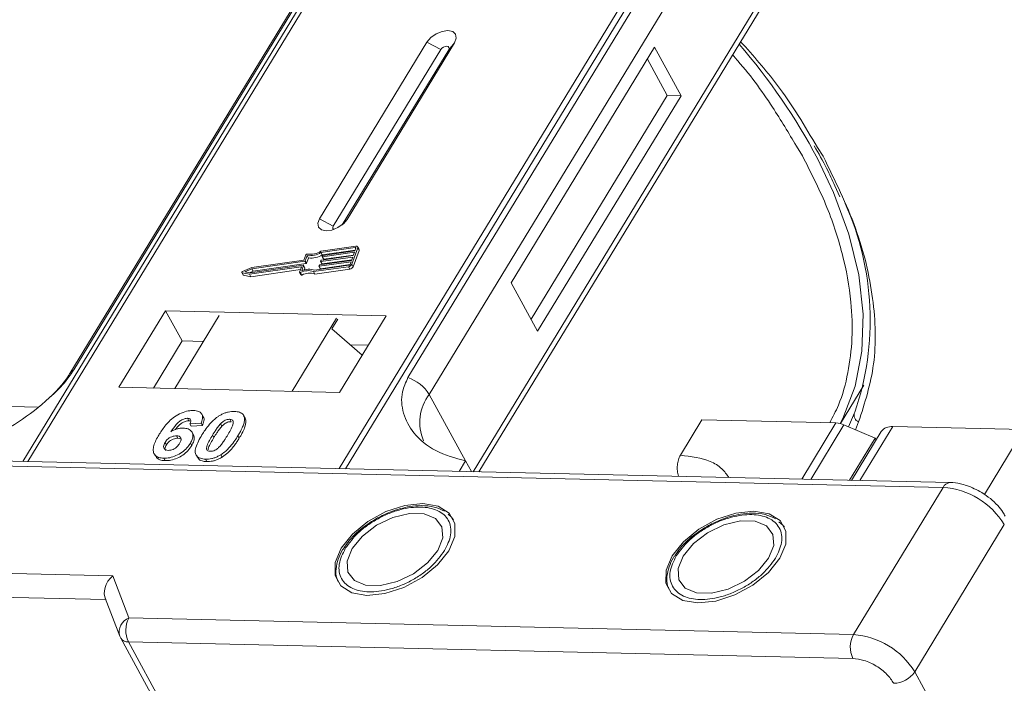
# Model space of a CAD drawing. Header units: millimetres. Extents: x 2098 to 3561, y 550 to 1583.
# Tile 68 of 84: x 3077 to 3128, y 1466 to 1500. Entities that reach past the tile are written whole.
import ezdxf

# ---------------------------------------------------------------- set-up
doc = ezdxf.new("R2010")
doc.units = ezdxf.units.MM

msp = doc.modelspace()

# ---------------------------------------------------------------- linework, layer by layer
at = {"color": 7, "linetype": 'Continuous', "lineweight": 15}
for p, q in [((3098.5, 1513.218), (3076.71, 1477.408)), ((3076.98, 1477.402), (3098.786, 1513.239)), ((3115.002, 1512.867), (3093.196, 1477.03)), ((3093.529, 1477.022), (3115.319, 1512.832)), ((3094.475, 1507.152), (3079.162, 1481.986)), ((3079.376, 1482.172), (3094.689, 1507.338)), ((3112.093, 1506.939), (3096.781, 1481.773)), ((3097.888, 1480.896), (3113.201, 1506.062)), ((3115.443, 1501.964), (3100.173, 1476.87)), ((3100.471, 1476.863), (3115.476, 1501.523)), ((3097.772, 1499.259), (3092.17, 1490.052)), ((3093.607, 1490.019), (3099.209, 1499.226)), ((3097.772, 1499.259), (3098.493, 1498.869)), ((3099.209, 1499.226), (3098.902, 1498.859)), ((3098.493, 1498.869), (3092.891, 1489.662)), ((3093.35, 1489.735), (3098.902, 1498.859)), ((3109.625, 1498.986), (3102.155, 1486.71)), ((3111.004, 1496.465), (3109.625, 1498.986)), ((3110.286, 1496.481), (3109.251, 1498.373)), ((3103.19, 1484.819), (3110.286, 1496.481)), ((3103.534, 1484.189), (3111.004, 1496.465)), ((3111.004, 1496.465), (3110.286, 1496.481)), ((3117.016, 1493.839), (3117.33, 1493.33)), ((3118.407, 1493.305), (3118.106, 1493.772)), ((3119.009, 1491.772), (3119.28, 1491.187)), ((3092.891, 1489.662), (3092.17, 1490.052)), ((3093.607, 1490.019), (3093.418, 1489.793)), ((3094.063, 1488.618), (3092.246, 1488.36)), ((3094.037, 1488.547), (3092.25, 1488.294)), ((3093.856, 1487.68), (3094.162, 1488.531)), ((3094.02, 1488.377), (3094.071, 1488.518)), ((3094.064, 1488.499), (3094.037, 1488.547)), ((3094.23, 1488.46), (3094.161, 1488.586)), ((3094.162, 1488.531), (3094.231, 1488.405)), ((3091.46, 1488.173), (3091.362, 1487.898)), ((3091.533, 1488.132), (3091.434, 1487.858)), ((3091.503, 1487.732), (3091.602, 1488.006)), ((3091.602, 1488.006), (3091.533, 1488.132)), ((3093.905, 1488.057), (3092.245, 1487.822)), ((3092.319, 1488.167), (3092.25, 1488.294)), ((3092.27, 1487.893), (3093.93, 1488.128)), ((3092.317, 1488.084), (3092.33, 1488.12)), ((3092.318, 1488.075), (3092.386, 1487.949)), ((3092.319, 1488.167), (3094.032, 1488.411)), ((3093.994, 1488.306), (3092.334, 1488.07)), ((3092.403, 1487.944), (3092.334, 1488.07)), ((3092.359, 1488.141), (3094.02, 1488.377)), ((3092.403, 1487.944), (3093.943, 1488.162)), ((3093.841, 1487.88), (3093.905, 1488.057)), ((3093.925, 1487.554), (3094.231, 1488.405)), ((3093.93, 1488.128), (3093.994, 1488.306)), ((3088.653, 1487.514), (3088.161, 1487.306)), ((3088.646, 1487.445), (3088.284, 1487.293)), ((3088.525, 1487.159), (3091.212, 1487.54)), ((3088.569, 1487.232), (3091.329, 1487.624)), ((3091.405, 1487.837), (3088.646, 1487.445)), ((3088.715, 1487.319), (3088.646, 1487.445)), ((3091.362, 1487.898), (3088.653, 1487.514)), ((3088.715, 1487.319), (3091.474, 1487.711)), ((3091.228, 1487.526), (3091.136, 1487.269)), ((3091.225, 1487.516), (3091.212, 1487.54)), ((3091.345, 1487.61), (3091.247, 1487.336)), ((3091.414, 1487.493), (3091.345, 1487.619)), ((3091.414, 1487.484), (3091.345, 1487.61)), ((3091.377, 1487.379), (3091.414, 1487.484)), ((3091.474, 1487.711), (3091.405, 1487.837)), ((3091.503, 1487.732), (3091.434, 1487.858)), ((3091.864, 1487.296), (3093.681, 1487.554)), ((3091.918, 1487.371), (3093.706, 1487.625)), ((3091.933, 1487.17), (3093.75, 1487.428)), ((3092.139, 1487.588), (3092.152, 1487.623)), ((3092.139, 1487.579), (3092.208, 1487.453)), ((3093.816, 1487.809), (3092.155, 1487.573)), ((3092.224, 1487.447), (3092.155, 1487.573)), ((3092.181, 1487.644), (3093.841, 1487.88)), ((3092.224, 1487.447), (3093.764, 1487.666)), ((3092.228, 1487.836), (3092.241, 1487.872)), ((3092.228, 1487.827), (3092.297, 1487.701)), ((3092.314, 1487.696), (3092.245, 1487.822)), ((3092.314, 1487.696), (3093.853, 1487.914)), ((3093.681, 1487.554), (3093.75, 1487.428)), ((3093.765, 1487.667), (3093.816, 1487.809)), ((3093.925, 1487.554), (3093.856, 1487.68)), ((3088.122, 1487.251), (3088.191, 1487.125)), ((3088.137, 1487.241), (3088.525, 1487.159)), ((3088.206, 1487.115), (3088.137, 1487.241)), ((3088.206, 1487.115), (3088.594, 1487.033)), ((3088.284, 1487.293), (3088.569, 1487.232)), ((3088.594, 1487.033), (3088.525, 1487.159)), ((3088.529, 1487.241), (3088.715, 1487.319)), ((3088.594, 1487.033), (3091.183, 1487.4)), ((3091.136, 1487.251), (3091.205, 1487.125)), ((3091.259, 1487.12), (3091.19, 1487.247)), ((3091.933, 1487.17), (3091.864, 1487.296)), ((3102.155, 1486.71), (3103.534, 1484.189)), ((3084.154, 1485.257), (3081.726, 1481.267)), ((3095.647, 1484.993), (3084.154, 1485.257)), ((3084.154, 1485.257), (3085.016, 1483.681)), ((3086.951, 1485.006), (3084.636, 1481.2)), ((3090.741, 1481.06), (3093.057, 1484.866)), ((3093.219, 1481.003), (3095.647, 1484.993)), ((3093.119, 1484.811), (3092.82, 1484.32)), ((3092.82, 1484.32), (3094.402, 1482.947)), ((3085.016, 1483.681), (3083.522, 1481.226)), ((3086.129, 1483.655), (3085.016, 1483.681)), ((3094.713, 1483.458), (3093.789, 1483.479)), ((3081.726, 1481.267), (3093.219, 1481.003)), ((3119.311, 1479.374), (3120.531, 1481.378)), ((3097.888, 1480.896), (3099.785, 1477.429)), ((3077.486, 1480.239), (3074.987, 1480.296)), ((3086.113, 1479.738), (3086.044, 1479.864)), ((3088.175, 1479.86), (3088.169, 1479.872)), ((3088.247, 1479.741), (3088.316, 1479.615)), ((3120.038, 1479.935), (3119.734, 1479.208)), ((3120.058, 1479.975), (3120.038, 1479.935)), ((3085.291, 1479.65), (3085.36, 1479.524)), ((3086.009, 1479.399), (3085.425, 1479.36)), ((3085.425, 1479.36), (3085.494, 1479.234)), ((3085.494, 1479.234), (3086.078, 1479.273)), ((3086.009, 1479.399), (3086.078, 1479.273)), ((3087.092, 1479.24), (3087.023, 1479.366)), ((3087.495, 1479.599), (3087.564, 1479.473)), ((3110.97, 1477.728), (3112.091, 1479.569)), ((3112.091, 1479.569), (3119.075, 1479.409)), ((3119.075, 1479.409), (3117.291, 1476.477)), ((3119.494, 1479.31), (3117.763, 1476.466)), ((3119.494, 1479.31), (3121.124, 1478.615)), ((3120.089, 1479.056), (3120.257, 1479.459)), ((3120.327, 1476.407), (3122.037, 1479.216)), ((3128.861, 1479.06), (3122.037, 1479.216)), ((3084.726, 1478.737), (3084.795, 1478.611)), ((3085.604, 1478.792), (3085.535, 1478.918)), ((3086.6, 1478.773), (3086.669, 1478.647)), ((3087.926, 1478.743), (3087.995, 1478.617)), ((3121.426, 1478.957), (3119.881, 1476.417)), ((3128.861, 1479.06), (3126.807, 1475.686)), ((3084.127, 1478.393), (3084.196, 1478.267)), ((3085.447, 1478.352), (3085.516, 1478.226)), ((3119.789, 1476.42), (3121.124, 1478.615)), ((3121.169, 1478.534), (3121.124, 1478.615)), ((3083.562, 1477.802), (3083.631, 1477.676)), ((3085.749, 1477.736), (3085.818, 1477.61)), ((3087.037, 1477.756), (3087.106, 1477.63)), ((3125.021, 1476.299), (3073.963, 1477.471)), ((3074.06, 1477.211), (3124.655, 1476.05)), ((3084.056, 1477.572), (3084.125, 1477.446)), ((3086.23, 1477.522), (3086.299, 1477.396)), ((3099.785, 1477.429), (3099.454, 1476.886)), ((3099.785, 1477.429), (3100.09, 1476.872)), ((3124.655, 1476.05), (3119.987, 1468.378)), ((3099.063, 1474.476), (3098.867, 1474.651)), ((3099.093, 1474.457), (3099.161, 1474.366)), ((3116.302, 1474.081), (3116.106, 1474.255)), ((3123.176, 1466.437), (3127.845, 1474.109)), ((3116.332, 1474.061), (3116.4, 1473.97)), ((3093.567, 1473.061), (3093.46, 1472.91)), ((3110.806, 1472.666), (3110.699, 1472.514)), ((3081.399, 1471.441), (3055.928, 1472.026)), ((3082.247, 1469.244), (3081.399, 1471.441)), ((3055.899, 1470.782), (3081.035, 1470.205)), ((3081.007, 1470.276), (3081.771, 1468.297)), ((3119.987, 1468.378), (3082.247, 1469.244)), ((3081.803, 1468.226), (3081.771, 1468.297)), ((3081.803, 1468.226), (3081.82, 1468.191)), ((3081.82, 1468.191), (3104.237, 1427.216)), ((3082.218, 1467.999), (3119.958, 1467.133)), ((3082.218, 1467.999), (3104.635, 1427.025)), ((3144.214, 1427.984), (3123.176, 1466.437))]:
    msp.add_line(p, q, dxfattribs=at)
at = {"color": 7, "linetype": 'Continuous', "lineweight": 15, "flags": 128}
for points in [[(3099.209, 1499.226), (3099.297, 1499.462), (3099.263, 1499.665), (3099.111, 1499.803), (3098.864, 1499.856), (3098.561, 1499.816), (3098.247, 1499.688), (3097.97, 1499.492), (3097.772, 1499.259)], [(3098.902, 1498.859), (3098.927, 1498.927), (3098.918, 1498.984), (3098.874, 1499.024), (3098.804, 1499.039), (3098.718, 1499.027), (3098.628, 1498.991), (3098.549, 1498.935), (3098.493, 1498.869)], [(3119.292, 1479.378), (3119.425, 1479.64), (3120.071, 1481.321), (3120.428, 1483.144), (3120.494, 1485.087), (3120.268, 1487.13), (3119.752, 1489.25), (3118.951, 1491.424), (3118.107, 1493.195)], [(3092.17, 1490.052), (3092.082, 1489.816), (3092.116, 1489.613), (3092.268, 1489.474), (3092.515, 1489.421), (3092.818, 1489.462), (3093.132, 1489.59), (3093.409, 1489.785), (3093.607, 1490.019)], [(3092.891, 1489.662), (3092.865, 1489.594), (3092.875, 1489.537), (3092.919, 1489.497), (3092.923, 1489.495)], [(3094.071, 1488.518), (3094.072, 1488.525), (3094.072, 1488.531), (3094.07, 1488.537), (3094.066, 1488.542), (3094.061, 1488.545), (3094.054, 1488.547), (3094.046, 1488.548), (3094.037, 1488.547)], [(3094.063, 1488.618), (3094.089, 1488.62), (3094.113, 1488.618), (3094.133, 1488.611), (3094.149, 1488.601), (3094.16, 1488.587), (3094.166, 1488.571), (3094.167, 1488.552), (3094.162, 1488.531)], [(3092.334, 1488.07), (3092.329, 1488.07), (3092.326, 1488.07), (3092.322, 1488.071), (3092.319, 1488.073), (3092.318, 1488.075), (3092.317, 1488.078), (3092.316, 1488.081), (3092.317, 1488.084)], [(3091.212, 1487.54), (3091.216, 1487.541), (3091.22, 1487.54), (3091.223, 1487.539), (3091.226, 1487.537), (3091.228, 1487.535), (3091.229, 1487.532), (3091.229, 1487.529), (3091.228, 1487.526)], [(3091.329, 1487.624), (3091.333, 1487.625), (3091.337, 1487.624), (3091.34, 1487.623), (3091.343, 1487.621), (3091.345, 1487.619), (3091.346, 1487.616), (3091.346, 1487.613), (3091.345, 1487.61)], [(3092.155, 1487.573), (3092.151, 1487.573), (3092.147, 1487.573), (3092.144, 1487.575), (3092.141, 1487.576), (3092.139, 1487.579), (3092.138, 1487.581), (3092.138, 1487.584), (3092.139, 1487.588)], [(3092.245, 1487.822), (3092.24, 1487.821), (3092.236, 1487.822), (3092.233, 1487.823), (3092.23, 1487.825), (3092.228, 1487.827), (3092.227, 1487.83), (3092.227, 1487.833), (3092.228, 1487.836)], [(3088.137, 1487.241), (3088.128, 1487.245), (3088.122, 1487.251), (3088.119, 1487.26), (3088.121, 1487.27), (3088.127, 1487.28), (3088.136, 1487.29), (3088.147, 1487.299), (3088.161, 1487.306)], [(3091.19, 1487.247), (3091.178, 1487.242), (3091.166, 1487.24), (3091.156, 1487.24), (3091.147, 1487.242), (3091.14, 1487.247), (3091.136, 1487.253), (3091.134, 1487.261), (3091.136, 1487.269)], [(3091.205, 1487.125), (3091.209, 1487.121), (3091.216, 1487.116), (3091.225, 1487.114), (3091.235, 1487.114), (3091.247, 1487.116), (3091.259, 1487.12)], [(3097.56, 1475.209), (3096.623, 1475.112), (3095.635, 1474.79), (3094.693, 1474.274), (3093.889, 1473.616), (3093.302, 1472.88), (3092.989, 1472.137), (3092.98, 1471.46), (3093.278, 1470.917), (3093.852, 1470.559), (3094.646, 1470.422), (3095.583, 1470.519), (3096.571, 1470.841), (3097.513, 1471.356), (3098.317, 1472.015), (3098.904, 1472.751), (3099.217, 1473.494), (3099.225, 1474.17), (3098.928, 1474.714), (3098.354, 1475.072), (3097.56, 1475.209)], [(3093.876, 1472.867), (3093.614, 1472.213), (3093.653, 1471.632), (3093.987, 1471.193), (3094.576, 1470.95), (3095.349, 1470.933), (3096.214, 1471.142), (3097.064, 1471.553), (3097.799, 1472.117), (3098.33, 1472.764), (3098.591, 1473.418), (3098.553, 1473.999), (3098.219, 1474.438), (3097.63, 1474.68), (3096.856, 1474.698), (3095.992, 1474.489), (3095.141, 1474.078), (3094.406, 1473.514), (3093.876, 1472.867)], [(3114.799, 1474.814), (3113.862, 1474.716), (3112.874, 1474.394), (3111.932, 1473.879), (3111.128, 1473.221), (3110.541, 1472.484), (3110.228, 1471.741), (3110.22, 1471.065), (3110.517, 1470.521), (3111.091, 1470.163), (3111.886, 1470.026), (3112.823, 1470.123), (3113.811, 1470.445), (3114.753, 1470.961), (3115.556, 1471.619), (3116.144, 1472.356), (3116.457, 1473.098), (3116.465, 1473.775), (3116.167, 1474.319), (3115.593, 1474.677), (3114.799, 1474.814)], [(3111.116, 1472.471), (3110.854, 1471.817), (3110.892, 1471.236), (3111.226, 1470.798), (3111.815, 1470.555), (3112.589, 1470.537), (3113.453, 1470.746), (3114.304, 1471.158), (3115.039, 1471.721), (3115.569, 1472.369), (3115.831, 1473.023), (3115.792, 1473.604), (3115.458, 1474.042), (3114.869, 1474.285), (3114.096, 1474.303), (3113.232, 1474.093), (3112.381, 1473.682), (3111.646, 1473.119), (3111.116, 1472.471)]]:
    msp.add_lwpolyline(points, dxfattribs=at)
at = {"color": 7, "linetype": 'Continuous', "lineweight": 15}
for centre, radius, start, end in [((3089.318, 1477.871), 32.614, 28.0253, 40.7284), ((3106.138, 1484.77), 14.723, 340.9924, 24.3504), ((3094.17, 1488.431), 0.0661, 336.9348, 26.0002), ((3091.527, 1488.141), 0.0736, 81.7629, 154.647), ((3091.647, 1489.3), 1.173, 264.4424, 300.9301), ((3091.704, 1489.197), 0.998, 260.3986, 302.9491), ((3091.715, 1489.174), 1.173, 264.4424, 300.9301), ((3092.364, 1488.103), 0.0381, 97.4207, 153.8527), ((3092.398, 1487.958), 0.0149, 216.6597, 287.1115), ((3091.627, 1486.512), 0.907, 71.2927, 114.8085), ((3091.4, 1487.875), 0.0381, 277.4207, 333.8527), ((3091.404, 1487.488), 0.011, 336.9348, 26.0002), ((3091.469, 1487.749), 0.0381, 277.4207, 333.8527), ((3092.186, 1487.607), 0.0381, 97.4207, 153.8527), ((3092.22, 1487.461), 0.0149, 216.6597, 287.1115), ((3092.275, 1487.855), 0.0381, 97.4207, 153.8527), ((3092.309, 1487.71), 0.0149, 216.6597, 287.1115), ((3093.651, 1487.781), 0.229, 277.4207, 333.8527), ((3093.696, 1487.701), 0.0762, 277.4207, 333.8527), ((3093.72, 1487.655), 0.229, 277.4207, 333.8527), ((3088.209, 1487.136), 0.0212, 210.2186, 262.8226), ((3091.582, 1486.528), 0.819, 69.8549, 118.6145), ((3091.651, 1486.401), 0.819, 69.8549, 118.6145), ((3079.574, 1481.729), 0.486, 114.0436, 148.1804), ((3096.138, 1479.824), 2.052, 31.4947, 71.765), ((3099.834, 1479.433), 2.434, 143.0587, 202.974), ((3120.41, 1479.818), 0.39, 162.4358, 246.9533), ((3119.025, 1478.255), 1.154, 66.0507, 87.522), ((3121.956, 1478.557), 0.664, 83.0653, 142.99), ((3125.041, 1475.878), 0.422, 92.683, 155.9406), ((3124.378, 1472.002), 4.057, 31.2883, 86.0774), ((3082.525, 1468.51), 0.784, 110.787, 195.8296), ((3083.433, 1468.594), 1.352, 151.2883, 206.0774), ((3082.182, 1468.433), 0.436, 213.8439, 274.842), ((3121.173, 1467.728), 1.352, 151.2883, 206.0774), ((3119.709, 1464.33), 4.057, 31.2883, 86.0774), ((3122.054, 1467.192), 1.353, 271.2925, 326.0732)]:
    msp.add_arc(centre, radius, start, end, dxfattribs=at)
msp.add_ellipse((3081.744, 1470.811), major_axis=(0.549, 0.781), ratio=0.715737, start_param=1.232087, end_param=2.802883, dxfattribs=at)
for points, knots in [([(3118.106, 1493.772), (3117.457, 1494.877), (3116.36, 1496.746), (3114.764, 1498.544), (3114.111, 1499.279)], [0, 0, 0, 0, 0.591061, 1, 1, 1, 1]), ([(3113.689, 1498.586), (3113.732, 1498.54), (3114.535, 1497.658), (3115.69, 1496.06), (3116.613, 1494.514), (3117.016, 1493.839)], [0, 0, 0, 0, 0.030404, 0.5765971, 1, 1, 1, 1]), ([(3117.941, 1493.848), (3118.167, 1493.458), (3118.57, 1492.763), (3118.875, 1492.074), (3119.009, 1491.772)], [0, 0, 0, 0, 0.560181, 1, 1, 1, 1]), ([(3117.33, 1493.33), (3117.758, 1492.485), (3118.629, 1490.769), (3119.468, 1488.208), (3119.894, 1485.873), (3119.955, 1483.803), (3119.729, 1482.007), (3119.337, 1480.53), (3118.907, 1479.718), (3118.748, 1479.416)], [0, 0, 0, 0, 0.16408, 0.333248, 0.507181, 0.643138, 0.779117, 0.917968, 1, 1, 1, 1]), ([(3120.257, 1479.459), (3120.574, 1480.441), (3121.213, 1482.421), (3121.105, 1485.865), (3120.264, 1489.523), (3119.023, 1492.051), (3118.407, 1493.305)], [0, 0, 0, 0, 0.248086, 0.5, 0.751914, 1, 1, 1, 1]), ([(3073.207, 1478.039), (3073.726, 1478.176), (3074.762, 1478.45), (3076.51, 1479.42), (3077.947, 1480.53), (3078.912, 1481.495), (3079.251, 1481.989), (3079.376, 1482.172)], [0, 0, 0, 0, 0.2490962, 0.4982428, 0.745205, 0.90541, 1, 1, 1, 1]), ([(3079.16, 1481.985), (3079.157, 1481.979), (3079.063, 1481.795), (3078.748, 1481.393), (3078.347, 1480.934), (3078.054, 1480.679), (3077.975, 1480.611)], [0, 0, 0, 0, 0.014876, 0.423831, 0.846052, 1, 1, 1, 1]), ([(3096.781, 1481.773), (3096.669, 1481.527), (3096.384, 1480.897), (3096.494, 1479.88), (3097.051, 1478.805), (3098.142, 1477.886), (3099.239, 1477.581), (3099.785, 1477.429)], [0, 0, 0, 0, 0.125713, 0.321276, 0.524466, 0.763484, 1, 1, 1, 1]), ([(3083.827, 1478.82), (3083.879, 1478.902), (3084.035, 1479.148), (3084.308, 1479.488), (3084.698, 1479.796), (3085.06, 1479.976), (3085.377, 1480.054), (3085.548, 1480.057), (3085.61, 1480.058)], [0, 0, 0, 0, 0.142337, 0.429127, 0.589943, 0.751205, 0.909895, 1, 1, 1, 1]), ([(3085.61, 1480.058), (3085.704, 1480.049), (3085.874, 1480.033), (3086.03, 1479.915), (3086.099, 1479.741), (3086.072, 1479.557), (3086.023, 1479.434), (3086.009, 1479.399)], [0, 0, 0, 0, 0.2426908, 0.4390024, 0.635006, 0.8950587, 1, 1, 1, 1]), ([(3086.05, 1478.791), (3086.102, 1478.873), (3086.218, 1479.059), (3086.467, 1479.381), (3086.726, 1479.637), (3086.916, 1479.761), (3086.937, 1479.774)], [0, 0, 0, 0, 0.237381, 0.538918, 0.949082, 1, 1, 1, 1]), ([(3086.078, 1479.273), (3086.105, 1479.352), (3086.16, 1479.513), (3086.167, 1479.68), (3086.113, 1479.733), (3086.11, 1479.736)], [0, 0, 0, 0, 0.4817849, 0.9693075, 1, 1, 1, 1]), ([(3086.937, 1479.774), (3086.987, 1479.804), (3087.09, 1479.865), (3087.255, 1479.934), (3087.421, 1479.981), (3087.557, 1480.002), (3087.664, 1480.009), (3087.717, 1480.009), (3087.744, 1480.009)], [0, 0, 0, 0, 0.193776, 0.3936, 0.587864, 0.788908, 0.894169, 1, 1, 1, 1]), ([(3087.744, 1480.009), (3087.791, 1480.006), (3087.886, 1480.001), (3088.012, 1479.971), (3088.12, 1479.92), (3088.187, 1479.857), (3088.227, 1479.795), (3088.24, 1479.759), (3088.247, 1479.741)], [0, 0, 0, 0, 0.192627, 0.388684, 0.582013, 0.783201, 0.891038, 1, 1, 1, 1]), ([(3088.247, 1479.741), (3088.255, 1479.707), (3088.271, 1479.639), (3088.261, 1479.495), (3088.215, 1479.312), (3088.127, 1479.108), (3088.029, 1478.917), (3087.96, 1478.801), (3087.926, 1478.743)], [0, 0, 0, 0, 0.118432, 0.239329, 0.449434, 0.664178, 0.83182, 1, 1, 1, 1]), ([(3088.316, 1479.615), (3088.304, 1479.647), (3088.286, 1479.696), (3088.247, 1479.731), (3088.234, 1479.743)], [0, 0, 0, 0, 0.667997, 1, 1, 1, 1]), ([(3085.291, 1479.65), (3085.25, 1479.648), (3085.168, 1479.643), (3085.021, 1479.584), (3084.855, 1479.48), (3084.642, 1479.26), (3084.512, 1479.076), (3084.424, 1478.951)], [0, 0, 0, 0, 0.112049, 0.22438, 0.370115, 0.570276, 1, 1, 1, 1]), ([(3084.67, 1479.068), (3084.67, 1479.068), (3084.726, 1479.146), (3084.829, 1479.265), (3085.007, 1479.412), (3085.157, 1479.489), (3085.28, 1479.522), (3085.337, 1479.523), (3085.36, 1479.524)], [0, 0, 0, 0, 0.000071, 0.368569, 0.571075, 0.774891, 0.911654, 1, 1, 1, 1]), ([(3085.425, 1479.36), (3085.445, 1479.408), (3085.477, 1479.483), (3085.466, 1479.573), (3085.42, 1479.624), (3085.355, 1479.646), (3085.308, 1479.649), (3085.291, 1479.65)], [0, 0, 0, 0, 0.33384, 0.524547, 0.716372, 0.891824, 1, 1, 1, 1]), ([(3085.36, 1479.524), (3085.399, 1479.523), (3085.442, 1479.521), (3085.467, 1479.502), (3085.469, 1479.5)], [0, 0, 0, 0, 0.900108, 1, 1, 1, 1]), ([(3086.6, 1478.773), (3086.625, 1478.814), (3086.675, 1478.896), (3086.747, 1479.007), (3086.815, 1479.106), (3086.878, 1479.193), (3086.945, 1479.281), (3086.997, 1479.337), (3087.023, 1479.366)], [0, 0, 0, 0, 0.20527, 0.410616, 0.557148, 0.703844, 0.851475, 1, 1, 1, 1]), ([(3086.669, 1478.647), (3086.694, 1478.688), (3086.744, 1478.77), (3086.816, 1478.881), (3086.884, 1478.98), (3086.947, 1479.067), (3087.014, 1479.154), (3087.066, 1479.211), (3087.092, 1479.24)], [0, 0, 0, 0, 0.20527, 0.410616, 0.557148, 0.703844, 0.851475, 1, 1, 1, 1]), ([(3087.023, 1479.366), (3087.065, 1479.408), (3087.135, 1479.476), (3087.259, 1479.552), (3087.373, 1479.59), (3087.45, 1479.599), (3087.49, 1479.599), (3087.495, 1479.599)], [0, 0, 0, 0, 0.334804, 0.542561, 0.750382, 0.970721, 1, 1, 1, 1]), ([(3087.092, 1479.24), (3087.134, 1479.282), (3087.204, 1479.35), (3087.328, 1479.426), (3087.442, 1479.464), (3087.519, 1479.473), (3087.559, 1479.473), (3087.564, 1479.473)], [0, 0, 0, 0, 0.334804, 0.542561, 0.750382, 0.970721, 1, 1, 1, 1]), ([(3087.495, 1479.599), (3087.534, 1479.595), (3087.602, 1479.587), (3087.667, 1479.539), (3087.694, 1479.451), (3087.664, 1479.283), (3087.542, 1479.039), (3087.43, 1478.851), (3087.373, 1478.755)], [0, 0, 0, 0, 0.105646, 0.186221, 0.267042, 0.431541, 0.712708, 1, 1, 1, 1]), ([(3087.995, 1478.617), (3088.043, 1478.699), (3088.151, 1478.882), (3088.287, 1479.183), (3088.355, 1479.445), (3088.324, 1479.58), (3088.316, 1479.615)], [0, 0, 0, 0, 0.2367747, 0.5279276, 0.8783337, 1, 1, 1, 1]), ([(3084.056, 1477.572), (3083.963, 1477.581), (3083.776, 1477.598), (3083.592, 1477.728), (3083.497, 1477.92), (3083.524, 1478.253), (3083.676, 1478.567), (3083.806, 1478.785), (3083.827, 1478.82)], [0, 0, 0, 0, 0.148269, 0.297647, 0.442421, 0.607851, 0.935658, 1, 1, 1, 1]), ([(3084.127, 1478.393), (3084.162, 1478.444), (3084.218, 1478.527), (3084.347, 1478.63), (3084.475, 1478.694), (3084.608, 1478.734), (3084.687, 1478.736), (3084.726, 1478.737)], [0, 0, 0, 0, 0.276721, 0.45687, 0.637007, 0.824068, 1, 1, 1, 1]), ([(3084.424, 1478.951), (3084.475, 1478.98), (3084.58, 1479.038), (3084.718, 1479.092), (3084.828, 1479.12), (3084.91, 1479.136), (3084.99, 1479.144), (3085.042, 1479.144), (3085.068, 1479.144)], [0, 0, 0, 0, 0.243654, 0.49576, 0.617892, 0.741503, 0.870025, 1, 1, 1, 1]), ([(3084.726, 1478.737), (3084.773, 1478.733), (3084.859, 1478.725), (3084.939, 1478.664), (3084.974, 1478.579), (3084.95, 1478.465), (3084.904, 1478.383), (3084.88, 1478.34)], [0, 0, 0, 0, 0.213757, 0.394944, 0.576585, 0.777311, 1, 1, 1, 1]), ([(3085.068, 1479.144), (3085.161, 1479.135), (3085.347, 1479.115), (3085.517, 1478.977), (3085.595, 1478.787), (3085.565, 1478.568), (3085.483, 1478.419), (3085.447, 1478.352)], [0, 0, 0, 0, 0.210216, 0.421975, 0.620016, 0.831037, 1, 1, 1, 1]), ([(3085.516, 1478.226), (3085.559, 1478.308), (3085.646, 1478.474), (3085.665, 1478.672), (3085.61, 1478.758), (3085.592, 1478.785)], [0, 0, 0, 0, 0.401791, 0.807526, 1, 1, 1, 1]), ([(3086.23, 1477.522), (3086.137, 1477.531), (3085.95, 1477.548), (3085.769, 1477.675), (3085.68, 1477.872), (3085.74, 1478.251), (3085.924, 1478.571), (3086.05, 1478.791)], [0, 0, 0, 0, 0.1475277, 0.2965695, 0.43214, 0.6087374, 1, 1, 1, 1]), ([(3086.479, 1477.931), (3086.433, 1477.937), (3086.359, 1477.947), (3086.299, 1478.002), (3086.282, 1478.096), (3086.316, 1478.265), (3086.441, 1478.505), (3086.546, 1478.683), (3086.6, 1478.773)], [0, 0, 0, 0, 0.125351, 0.202197, 0.279182, 0.459742, 0.727968, 1, 1, 1, 1]), ([(3087.373, 1478.755), (3087.348, 1478.715), (3087.297, 1478.633), (3087.226, 1478.522), (3087.158, 1478.423), (3087.095, 1478.337), (3087.029, 1478.25), (3086.977, 1478.193), (3086.951, 1478.165)], [0, 0, 0, 0, 0.205942, 0.411959, 0.558149, 0.704502, 0.851801, 1, 1, 1, 1]), ([(3087.926, 1478.743), (3087.874, 1478.661), (3087.757, 1478.475), (3087.512, 1478.157), (3087.256, 1477.9), (3087.065, 1477.774), (3087.037, 1477.756)], [0, 0, 0, 0, 0.236629, 0.537361, 0.932986, 1, 1, 1, 1]), ([(3084.294, 1477.981), (3084.248, 1477.987), (3084.155, 1477.998), (3084.073, 1478.073), (3084.041, 1478.171), (3084.067, 1478.284), (3084.108, 1478.358), (3084.127, 1478.393)], [0, 0, 0, 0, 0.207905, 0.419981, 0.630626, 0.821735, 1, 1, 1, 1]), ([(3085.447, 1478.352), (3085.391, 1478.269), (3085.279, 1478.104), (3085.018, 1477.873), (3084.701, 1477.694), (3084.361, 1477.583), (3084.158, 1477.575), (3084.056, 1477.572)], [0, 0, 0, 0, 0.197831, 0.3973, 0.59891, 0.798741, 1, 1, 1, 1]), ([(3084.142, 1477.978), (3084.132, 1478.001), (3084.109, 1478.054), (3084.137, 1478.159), (3084.177, 1478.232), (3084.196, 1478.267)], [0, 0, 0, 0, 0.296139, 0.660307, 1, 1, 1, 1]), ([(3084.125, 1477.446), (3084.225, 1477.449), (3084.427, 1477.456), (3084.757, 1477.563), (3085.068, 1477.735), (3085.337, 1477.964), (3085.455, 1478.137), (3085.516, 1478.226)], [0, 0, 0, 0, 0.198208, 0.398397, 0.584963, 0.787074, 1, 1, 1, 1]), ([(3084.196, 1478.267), (3084.231, 1478.318), (3084.287, 1478.401), (3084.416, 1478.504), (3084.544, 1478.568), (3084.677, 1478.608), (3084.756, 1478.61), (3084.795, 1478.611)], [0, 0, 0, 0, 0.276721, 0.45687, 0.637007, 0.824068, 1, 1, 1, 1]), ([(3084.88, 1478.34), (3084.845, 1478.288), (3084.789, 1478.203), (3084.669, 1478.095), (3084.549, 1478.03), (3084.418, 1477.987), (3084.338, 1477.983), (3084.294, 1477.981)], [0, 0, 0, 0, 0.288697, 0.463553, 0.639942, 0.801808, 1, 1, 1, 1]), ([(3084.795, 1478.611), (3084.844, 1478.609), (3084.912, 1478.605), (3084.95, 1478.572), (3084.961, 1478.563)], [0, 0, 0, 0, 0.7157183, 1, 1, 1, 1]), ([(3086.371, 1478.015), (3086.375, 1478.047), (3086.389, 1478.162), (3086.513, 1478.379), (3086.616, 1478.557), (3086.669, 1478.647)], [0, 0, 0, 0, 0.159501, 0.57679, 1, 1, 1, 1]), ([(3087.106, 1477.63), (3087.155, 1477.663), (3087.252, 1477.729), (3087.417, 1477.869), (3087.592, 1478.051), (3087.754, 1478.254), (3087.887, 1478.444), (3087.959, 1478.559), (3087.995, 1478.617)], [0, 0, 0, 0, 0.11827, 0.23888, 0.450732, 0.667209, 0.83334, 1, 1, 1, 1]), ([(3083.641, 1477.682), (3083.67, 1477.635), (3083.737, 1477.525), (3083.928, 1477.458), (3084.076, 1477.449), (3084.125, 1477.446)], [0, 0, 0, 0, 0.338595, 0.784132, 1, 1, 1, 1]), ([(3087.037, 1477.756), (3086.987, 1477.726), (3086.884, 1477.665), (3086.719, 1477.597), (3086.553, 1477.549), (3086.417, 1477.529), (3086.31, 1477.522), (3086.257, 1477.522), (3086.23, 1477.522)], [0, 0, 0, 0, 0.193769, 0.393564, 0.587886, 0.789131, 0.894283, 1, 1, 1, 1]), ([(3086.951, 1478.165), (3086.909, 1478.123), (3086.84, 1478.055), (3086.716, 1477.98), (3086.604, 1477.941), (3086.526, 1477.932), (3086.486, 1477.931), (3086.479, 1477.931)], [0, 0, 0, 0, 0.333678, 0.540413, 0.747264, 0.961209, 1, 1, 1, 1]), ([(3110.97, 1477.728), (3110.932, 1477.652), (3110.856, 1477.5), (3110.803, 1477.207), (3110.808, 1476.91), (3110.843, 1476.71), (3110.879, 1476.628), (3110.881, 1476.624)], [0, 0, 0, 0, 0.2465846, 0.4931691, 0.7397537, 0.9863383, 1, 1, 1, 1]), ([(3113.496, 1476.564), (3113.384, 1476.722), (3113.144, 1477.063), (3112.372, 1477.554), (3111.523, 1477.659), (3110.97, 1477.728)], [0, 0, 0, 0, 0.232888, 0.501331, 1, 1, 1, 1]), ([(3085.831, 1477.617), (3085.852, 1477.579), (3085.905, 1477.481), (3086.083, 1477.412), (3086.238, 1477.4), (3086.299, 1477.396)], [0, 0, 0, 0, 0.2754092, 0.7103646, 1, 1, 1, 1]), ([(3086.299, 1477.396), (3086.348, 1477.396), (3086.447, 1477.397), (3086.605, 1477.42), (3086.771, 1477.465), (3086.911, 1477.522), (3087.023, 1477.58), (3087.078, 1477.613), (3087.106, 1477.63)], [0, 0, 0, 0, 0.193594, 0.390501, 0.584817, 0.78683, 0.892868, 1, 1, 1, 1]), ([(3126.676, 1475.779), (3126.412, 1475.919), (3126.047, 1476.112), (3125.491, 1476.252), (3125.2, 1476.312), (3125.027, 1476.298), (3125.021, 1476.298)], [0, 0, 0, 0, 0.488444, 0.677599, 0.988653, 1, 1, 1, 1]), ([(3127.885, 1474.545), (3127.85, 1474.616), (3127.752, 1474.813), (3127.492, 1475.123), (3127.13, 1475.478), (3126.827, 1475.678), (3126.676, 1475.779)], [0, 0, 0, 0, 0.144277, 0.402847, 0.700432, 1, 1, 1, 1]), ([(3098.687, 1474.811), (3098.515, 1474.892), (3098.159, 1475.061), (3097.524, 1475.12), (3096.918, 1475.07), (3096.368, 1474.949), (3095.801, 1474.763), (3095.412, 1474.568), (3095.202, 1474.462)], [0, 0, 0, 0, 0.19129, 0.397064, 0.559818, 0.686756, 0.830295, 1, 1, 1, 1]), ([(3093.517, 1472.875), (3093.721, 1473.152), (3094.035, 1473.58), (3094.671, 1474.087), (3095.219, 1474.431), (3095.805, 1474.709), (3096.57, 1474.961), (3097.48, 1475.079), (3098.224, 1474.923), (3098.665, 1474.643), (3098.901, 1474.346), (3099.022, 1473.988), (3099.031, 1473.465), (3098.823, 1473.035), (3098.689, 1472.756)], [0, 0, 0, 0, 0.119721, 0.184837, 0.25, 0.315115, 0.380279, 0.5, 0.619721, 0.684837, 0.75, 0.815115, 0.880279, 1, 1, 1, 1]), ([(3110.756, 1472.479), (3110.96, 1472.756), (3111.275, 1473.184), (3111.91, 1473.692), (3112.458, 1474.035), (3113.044, 1474.313), (3113.809, 1474.566), (3114.719, 1474.683), (3115.464, 1474.528), (3115.904, 1474.248), (3116.141, 1473.951), (3116.261, 1473.592), (3116.27, 1473.07), (3116.063, 1472.639), (3115.928, 1472.361)], [0, 0, 0, 0, 0.119721, 0.184837, 0.25, 0.315115, 0.380279, 0.5, 0.619721, 0.684837, 0.75, 0.815115, 0.880279, 1, 1, 1, 1]), ([(3115.927, 1474.415), (3115.755, 1474.497), (3115.398, 1474.665), (3114.764, 1474.725), (3114.158, 1474.674), (3113.607, 1474.553), (3113.04, 1474.368), (3112.652, 1474.173), (3112.441, 1474.067)], [0, 0, 0, 0, 0.19129, 0.397064, 0.559818, 0.686756, 0.830295, 1, 1, 1, 1]), ([(3095.202, 1474.462), (3094.92, 1474.291), (3094.526, 1474.051), (3094.042, 1473.626), (3093.754, 1473.337), (3093.609, 1473.124), (3093.567, 1473.061)], [0, 0, 0, 0, 0.431946, 0.604262, 0.884419, 1, 1, 1, 1]), ([(3112.441, 1474.067), (3112.16, 1473.895), (3111.766, 1473.656), (3111.281, 1473.23), (3110.993, 1472.942), (3110.849, 1472.728), (3110.806, 1472.666)], [0, 0, 0, 0, 0.4319464, 0.6042616, 0.8844186, 1, 1, 1, 1]), ([(3093.46, 1472.91), (3093.432, 1472.872), (3093.289, 1472.675), (3093.128, 1472.302), (3093.014, 1471.804), (3093.016, 1471.384), (3093.128, 1471.173), (3093.164, 1471.104)], [0, 0, 0, 0, 0.062547, 0.320218, 0.586185, 0.865747, 1, 1, 1, 1]), ([(3098.689, 1472.756), (3098.485, 1472.479), (3098.17, 1472.051), (3097.535, 1471.544), (3096.987, 1471.2), (3096.401, 1470.922), (3095.636, 1470.67), (3094.726, 1470.552), (3093.982, 1470.708), (3093.541, 1470.988), (3093.304, 1471.285), (3093.184, 1471.643), (3093.175, 1472.166), (3093.383, 1472.596), (3093.517, 1472.875)], [0, 0, 0, 0, 0.119721, 0.184837, 0.25, 0.315115, 0.380279, 0.5, 0.619721, 0.684837, 0.75, 0.815115, 0.880279, 1, 1, 1, 1]), ([(3110.699, 1472.514), (3110.671, 1472.476), (3110.528, 1472.28), (3110.368, 1471.906), (3110.254, 1471.409), (3110.253, 1471.001), (3110.358, 1470.801), (3110.387, 1470.744)], [0, 0, 0, 0, 0.06399, 0.327606, 0.599709, 0.88572, 1, 1, 1, 1]), ([(3115.928, 1472.361), (3115.724, 1472.083), (3115.41, 1471.656), (3114.774, 1471.148), (3114.227, 1470.805), (3113.64, 1470.527), (3112.876, 1470.274), (3111.965, 1470.157), (3111.221, 1470.312), (3110.78, 1470.592), (3110.544, 1470.889), (3110.423, 1471.248), (3110.415, 1471.77), (3110.622, 1472.201), (3110.756, 1472.479)], [0, 0, 0, 0, 0.119721, 0.184837, 0.25, 0.315115, 0.380279, 0.5, 0.619721, 0.684837, 0.75, 0.815115, 0.880279, 1, 1, 1, 1]), ([(3078.186, 1429.592), (3077.221, 1429.643), (3075.261, 1429.747), (3072.102, 1430.305), (3069.053, 1431.11), (3066.189, 1432.104), (3063.56, 1433.204), (3060.947, 1434.487), (3057.528, 1436.431), (3054.299, 1438.669), (3051.378, 1441.115), (3049.18, 1443.202), (3047.058, 1445.54), (3045.131, 1448.088), (3043.574, 1450.616), (3042.369, 1453.137), (3041.521, 1455.66), (3041.107, 1457.959), (3041.048, 1459.996), (3041.262, 1461.771), (3041.745, 1463.437), (3042.751, 1465.481), (3044.275, 1467.205), (3046.251, 1468.548), (3048.086, 1469.434), (3050.321, 1470.118), (3052.941, 1470.544), (3054.836, 1470.559), (3055.769, 1470.567)], [0, 0, 0, 0, 0.038823, 0.07885, 0.119997, 0.152169, 0.184336, 0.217193, 0.250044, 0.315664, 0.347836, 0.380003, 0.421155, 0.461181, 0.5, 0.538824, 0.57885, 0.619997, 0.652169, 0.684336, 0.717193, 0.750044, 0.815664, 0.847836, 0.880003, 0.921155, 0.961179, 1, 1, 1, 1]), ([(3119.958, 1467.133), (3120.148, 1467.112), (3120.442, 1467.08), (3120.862, 1466.915), (3121.18, 1466.747), (3121.475, 1466.542), (3121.815, 1466.244), (3121.979, 1465.999), (3122.085, 1465.84)], [0, 0, 0, 0, 0.239443, 0.369807, 0.5, 0.630364, 0.760557, 1, 1, 1, 1])]:
    msp.add_open_spline(points, degree=3, knots=knots, dxfattribs=at)

doc.saveas('drawing.dxf')
